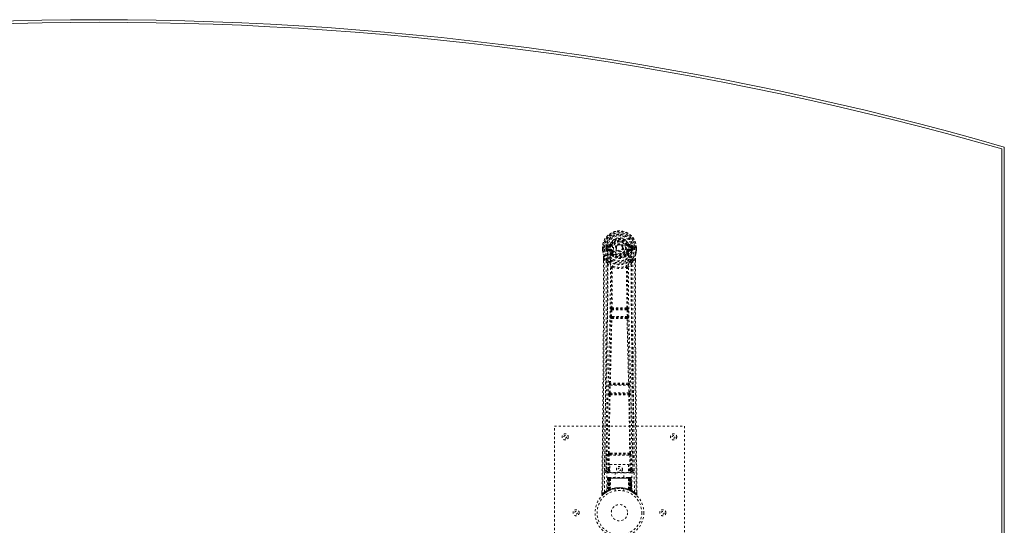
# Model space of a CAD drawing. Header units: inches. Extents: x 20.7 to 104.2, y 28.9 to 88.4.
# Tile 4 of 4: x 58.7 to 104.2, y 65 to 88.4. Entities that reach past the tile are written whole.
import ezdxf

# ---------------------------------------------------------------- set-up
doc = ezdxf.new("R2010")
doc.units = ezdxf.units.IN
doc.header["$MEASUREMENT"] = 0
doc.linetypes.add('SLD-Dashed', pattern=[0.075, 0.05, -0.025])
doc.linetypes.add('SLD-Solid', pattern=[0])

msp = doc.modelspace()

# ---------------------------------------------------------------- linework, layer by layer
at = {"color": 7, "linetype": 'SLD-Solid', "lineweight": 15}
for p, q in [((104.04, 82.413), (104.04, 34.841)), ((104.04, 34.841), (104.04, 82.413)), ((104.158, 82.502), (104.158, 34.752))]:
    msp.add_line(p, q, dxfattribs=at)
at = {"color": 7, "linetype": 'SLD-Dashed', "lineweight": 0}
for p, q in [((85.628, 77.858), (85.629, 77.741)), ((85.632, 77.858), (85.628, 77.858)), ((85.629, 77.741), (85.629, 77.737)), ((85.63, 77.859), (85.63, 77.741)), ((85.686, 77.858), (85.632, 77.858)), ((85.658, 77.857), (85.659, 77.741)), ((85.709, 77.857), (85.686, 77.858)), ((85.714, 77.857), (85.709, 77.857)), ((85.865, 77.857), (85.714, 77.857)), ((85.78, 77.784), (85.78, 77.856)), ((85.78, 77.784), (85.809, 77.786)), ((85.78, 77.784), (85.78, 77.784)), ((85.815, 77.857), (85.809, 77.857)), ((85.809, 77.857), (85.809, 77.786)), ((85.81, 77.785), (85.815, 77.766)), ((85.815, 77.779), (85.815, 77.857)), ((85.815, 77.766), (85.815, 77.779)), ((85.821, 77.742), (85.825, 77.738)), ((85.835, 77.727), (85.825, 77.737)), ((85.951, 78.002), (85.833, 77.978)), ((85.835, 77.727), (85.95, 77.706)), ((85.85, 77.79), (85.85, 77.76)), ((85.85, 77.79), (85.979, 77.79)), ((85.979, 77.735), (85.85, 77.76)), ((85.85, 77.76), (85.979, 77.76)), ((85.863, 77.942), (85.979, 77.962)), ((85.863, 77.942), (85.863, 77.912)), ((85.979, 77.942), (85.863, 77.942)), ((85.979, 77.912), (85.863, 77.912)), ((85.979, 77.962), (85.979, 77.942)), ((85.979, 77.912), (85.979, 77.942)), ((85.979, 77.79), (85.979, 77.76)), ((85.979, 77.735), (85.979, 77.76)), ((85.984, 78.029), (86.039, 78.006)), ((86.034, 77.694), (86.027, 77.705)), ((86.061, 77.705), (86.034, 77.694)), ((86.035, 77.998), (86.039, 78.006)), ((86.039, 78.006), (86.061, 77.996)), ((86.564, 77.859), (86.565, 77.851)), ((86.565, 77.851), (86.564, 77.835)), ((86.755, 77.996), (86.777, 78.006)), ((86.782, 77.694), (86.755, 77.705)), ((86.777, 78.006), (86.781, 77.997)), ((86.789, 77.706), (86.782, 77.694)), ((86.837, 77.962), (86.953, 77.942)), ((86.837, 77.962), (86.837, 77.942)), ((86.953, 77.942), (86.837, 77.942)), ((86.837, 77.912), (86.837, 77.942)), ((86.953, 77.912), (86.837, 77.912)), ((86.837, 77.79), (86.837, 77.76)), ((86.837, 77.79), (86.966, 77.79)), ((86.966, 77.76), (86.837, 77.735)), ((86.837, 77.735), (86.837, 77.76)), ((86.837, 77.76), (86.966, 77.76)), ((86.984, 77.978), (86.865, 78.002)), ((86.866, 77.706), (86.981, 77.727)), ((86.951, 77.858), (86.951, 77.857)), ((87.102, 77.857), (86.951, 77.857)), ((86.953, 77.912), (86.953, 77.942)), ((86.966, 77.76), (86.966, 77.79)), ((86.992, 77.738), (86.981, 77.727)), ((86.981, 77.727), (86.981, 77.727)), ((86.981, 77.727), (86.981, 77.727)), ((86.992, 77.738), (86.995, 77.742)), ((87.001, 77.857), (87.007, 77.857)), ((87.001, 77.779), (87.001, 77.857)), ((87.006, 77.785), (87.001, 77.766)), ((87.001, 77.766), (87.001, 77.779)), ((87.007, 77.786), (87.007, 77.857)), ((87.007, 77.786), (87.036, 77.784)), ((87.037, 77.857), (87.036, 77.784)), ((87.036, 77.784), (87.036, 77.784)), ((87.037, 77.857), (87.037, 77.857)), ((87.108, 77.857), (87.102, 77.857)), ((87.131, 77.858), (87.108, 77.857)), ((87.184, 77.858), (87.131, 77.858)), ((87.158, 77.741), (87.158, 77.857)), ((87.188, 77.858), (87.184, 77.858)), ((87.186, 77.741), (87.187, 77.859)), ((87.188, 77.858), (87.187, 77.741)), ((87.187, 77.737), (87.187, 77.741)), ((85.671, 77.359), (85.671, 77.257)), ((85.673, 77.358), (85.673, 77.256)), ((85.701, 77.357), (85.797, 77.242)), ((85.857, 77.13), (85.797, 77.242)), ((86.037, 77.545), (86.036, 77.568)), ((86.055, 77.5), (86.044, 77.518)), ((86.06, 77.573), (86.06, 77.55)), ((86.756, 77.55), (86.756, 77.573)), ((86.773, 77.518), (86.761, 77.5)), ((86.779, 77.545), (86.78, 77.568)), ((87.019, 77.242), (86.96, 77.13)), ((87.019, 77.242), (87.115, 77.357)), ((87.143, 77.269), (87.144, 77.358)), ((87.145, 77.359), (87.145, 77.27)), ((85.998, 74.677), (86.01, 74.986)), ((86.01, 74.986), (86.012, 75.02)), ((86.029, 75.076), (86.028, 75.076)), ((86.042, 74.675), (86.054, 74.984)), ((86.054, 74.984), (86.762, 74.984)), ((86.072, 75.029), (86.073, 75.029)), ((86.744, 75.029), (86.072, 75.029)), ((86.743, 75.029), (86.744, 75.029)), ((86.762, 74.984), (86.774, 74.675)), ((86.788, 75.076), (86.787, 75.076)), ((86.807, 74.986), (86.804, 75.02)), ((86.819, 74.677), (86.807, 74.986)), ((86.02, 74.583), (86.008, 74.587)), ((86.774, 74.675), (86.042, 74.675)), ((86.065, 74.626), (86.052, 74.631)), ((86.052, 74.631), (86.764, 74.631)), ((86.764, 74.631), (86.751, 74.626)), ((86.796, 74.583), (86.808, 74.587)), ((85.928, 71.155), (85.939, 71.508)), ((85.953, 71.598), (85.952, 71.598)), ((85.973, 71.154), (85.984, 71.506)), ((85.984, 71.506), (86.833, 71.506)), ((85.997, 71.551), (85.997, 71.551)), ((86.819, 71.551), (85.997, 71.551)), ((86.819, 71.551), (86.819, 71.551)), ((86.833, 71.506), (86.843, 71.154)), ((86.864, 71.598), (86.863, 71.598)), ((86.888, 71.155), (86.877, 71.508)), ((85.935, 71.065), (85.941, 71.062)), ((86.843, 71.154), (85.973, 71.154)), ((85.986, 71.106), (85.98, 71.109)), ((85.98, 71.109), (86.836, 71.109)), ((86.836, 71.109), (86.83, 71.106)), ((86.875, 71.062), (86.881, 71.065)), ((83.408, 61.627), (83.408, 69.627)), ((83.408, 69.627), (89.408, 69.627)), ((89.408, 69.627), (89.408, 61.627)), ((85.799, 68.384), (85.792, 67.57)), ((85.884, 67.624), (85.891, 68.284)), ((85.929, 67.623), (85.936, 68.283)), ((85.982, 68.374), (85.933, 68.373)), ((85.936, 68.283), (86.881, 68.283)), ((85.945, 68.327), (85.992, 68.327)), ((85.992, 68.327), (86.824, 68.327)), ((86.824, 68.327), (86.872, 68.327)), ((86.883, 68.373), (86.834, 68.374)), ((86.881, 68.283), (86.888, 67.623)), ((86.932, 67.624), (86.925, 68.284)), ((87.024, 67.57), (87.017, 68.384)), ((85.971, 67.85), (86.832, 67.85)), ((85.971, 67.484), (85.971, 67.85)), ((86.832, 67.85), (86.832, 67.484)), ((85.791, 67.567), (85.795, 67.549)), ((85.792, 67.57), (85.792, 67.569)), ((85.792, 67.569), (85.792, 67.559)), ((85.836, 67.521), (85.836, 67.461)), ((85.971, 67.521), (85.836, 67.521)), ((85.836, 67.461), (86.98, 67.461)), ((85.862, 67.223), (85.841, 66.617)), ((85.875, 67.223), (85.854, 66.625)), ((85.875, 67.223), (85.862, 67.223)), ((85.896, 67.227), (85.873, 66.633)), ((85.893, 67.223), (85.873, 66.636)), ((85.892, 67.252), (85.889, 67.251)), ((85.96, 67.223), (85.893, 67.223)), ((85.894, 67.252), (85.894, 67.252)), ((85.901, 67.223), (85.9, 66.666)), ((85.901, 67.252), (85.901, 67.25)), ((85.906, 67.252), (85.901, 67.252)), ((85.915, 67.252), (85.905, 67.252)), ((85.906, 67.223), (86.911, 67.223)), ((85.906, 66.668), (85.906, 67.223)), ((85.914, 66.672), (85.914, 67.223)), ((85.919, 67.252), (85.915, 67.252)), ((85.918, 67.223), (85.918, 66.674)), ((86.898, 67.223), (85.918, 67.223)), ((85.99, 67.252), (85.923, 67.252)), ((85.929, 67.578), (85.929, 67.623)), ((85.971, 67.623), (85.929, 67.623)), ((85.971, 67.578), (85.929, 67.578)), ((85.933, 67.223), (85.932, 66.681)), ((85.936, 67.223), (85.933, 67.223)), ((85.936, 67.223), (86.88, 67.223)), ((85.936, 66.683), (85.936, 67.223)), ((85.941, 66.671), (85.96, 67.223)), ((85.962, 67.223), (85.942, 66.672)), ((85.96, 67.223), (85.962, 67.223)), ((86.832, 67.484), (85.971, 67.484)), ((85.985, 66.7), (85.99, 67.224)), ((85.992, 67.223), (85.987, 66.701)), ((85.992, 67.223), (85.99, 67.224)), ((86.824, 67.252), (85.992, 67.252)), ((86.824, 67.223), (85.992, 67.223)), ((86.213, 67.484), (86.213, 67.252)), ((86.603, 67.252), (86.603, 67.484)), ((86.826, 67.224), (86.824, 67.223)), ((86.829, 66.701), (86.824, 67.223)), ((86.893, 67.252), (86.826, 67.252)), ((86.826, 67.224), (86.831, 66.7)), ((86.832, 67.623), (86.888, 67.623)), ((86.832, 67.578), (86.888, 67.578)), ((86.98, 67.521), (86.832, 67.521)), ((86.855, 67.223), (86.856, 67.223)), ((86.874, 66.672), (86.855, 67.223)), ((86.923, 67.223), (86.856, 67.223)), ((86.856, 67.223), (86.875, 66.671)), ((86.883, 67.223), (86.88, 67.223)), ((86.88, 67.223), (86.88, 66.683)), ((86.884, 66.681), (86.883, 67.223)), ((86.932, 67.624), (86.888, 67.623)), ((86.888, 67.578), (86.888, 67.623)), ((86.901, 67.252), (86.897, 67.252)), ((86.898, 66.674), (86.898, 67.223)), ((86.911, 67.252), (86.901, 67.252)), ((86.902, 67.223), (86.902, 66.672)), ((86.915, 67.252), (86.91, 67.252)), ((86.911, 67.223), (86.911, 66.668)), ((86.916, 66.666), (86.916, 67.223)), ((86.943, 66.633), (86.92, 67.227)), ((86.923, 67.252), (86.923, 67.252)), ((86.923, 67.223), (86.943, 66.636)), ((86.928, 67.251), (86.924, 67.252)), ((86.941, 67.223), (86.962, 66.625)), ((86.954, 67.223), (86.941, 67.223)), ((86.954, 67.223), (86.976, 66.617)), ((86.98, 67.461), (86.98, 67.521)), ((87.021, 67.549), (87.025, 67.567)), ((87.024, 67.569), (87.024, 67.57)), ((87.024, 67.559), (87.024, 67.569)), ((85.602, 66.571), (85.601, 66.486)), ((85.601, 66.485), (85.631, 66.485)), ((85.651, 66.463), (85.753, 66.544)), ((85.762, 66.551), (85.823, 66.588)), ((85.826, 66.593), (85.839, 66.6)), ((85.841, 66.617), (85.854, 66.625)), ((85.858, 66.611), (85.924, 66.645)), ((85.873, 66.636), (85.941, 66.671)), ((85.88, 66.642), (85.885, 66.641)), ((85.9, 66.666), (85.906, 66.668)), ((85.913, 66.64), (85.9, 66.666)), ((85.913, 66.64), (85.904, 66.635)), ((85.918, 66.642), (85.906, 66.668)), ((85.918, 66.642), (85.913, 66.64)), ((85.926, 66.646), (85.914, 66.672)), ((85.93, 66.648), (85.918, 66.674)), ((85.944, 66.655), (85.918, 66.642)), ((85.924, 66.645), (85.925, 66.646)), ((85.926, 66.646), (85.93, 66.648)), ((85.944, 66.655), (85.932, 66.681)), ((85.948, 66.656), (85.936, 66.683)), ((85.942, 66.672), (85.941, 66.671)), ((85.985, 66.7), (85.987, 66.701)), ((85.988, 66.673), (85.991, 66.674)), ((86.208, 66.734), (86.208, 66.638)), ((86.608, 66.638), (86.608, 66.734)), ((86.825, 66.674), (86.828, 66.673)), ((86.829, 66.701), (86.831, 66.7)), ((86.88, 66.683), (86.868, 66.656)), ((86.872, 66.655), (86.868, 66.656)), ((86.884, 66.681), (86.872, 66.655)), ((86.875, 66.671), (86.874, 66.672)), ((86.875, 66.671), (86.943, 66.636)), ((86.898, 66.674), (86.886, 66.648)), ((86.886, 66.648), (86.89, 66.646)), ((86.902, 66.672), (86.89, 66.646)), ((86.891, 66.646), (86.892, 66.645)), ((86.892, 66.645), (86.958, 66.611)), ((86.911, 66.668), (86.898, 66.642)), ((86.903, 66.64), (86.898, 66.642)), ((86.916, 66.666), (86.903, 66.64)), ((86.911, 66.668), (86.916, 66.666)), ((86.962, 66.625), (86.976, 66.617)), ((86.977, 66.6), (86.99, 66.593)), ((87.215, 66.486), (87.214, 66.57))]:
    msp.add_line(p, q, dxfattribs=at)
at = {"color": 7, "linetype": 'SLD-Dashed', "lineweight": 0, "flags": 128}
for points in [[(85.982, 77.887), (85.988, 77.965), (86.011, 78.041), (86.05, 78.111), (86.104, 78.172), (86.169, 78.221), (86.244, 78.258), (86.324, 78.28), (86.408, 78.288), (86.492, 78.28), (86.572, 78.258), (86.647, 78.221), (86.713, 78.172), (86.766, 78.111), (86.806, 78.041), (86.828, 77.965), (86.834, 77.887)], [(85.628, 77.858), (85.628, 77.858), (85.629, 77.858), (85.632, 77.858), (85.635, 77.858), (85.64, 77.857), (85.646, 77.857), (85.652, 77.857), (85.658, 77.857)], [(85.629, 77.741), (85.642, 77.646), (85.658, 77.571)], [(85.629, 77.737), (85.63, 77.737), (85.632, 77.737), (85.635, 77.738), (85.638, 77.738), (85.643, 77.739), (85.648, 77.74), (85.653, 77.74), (85.659, 77.741)], [(85.659, 77.741), (85.652, 77.741), (85.646, 77.741), (85.64, 77.741), (85.636, 77.741), (85.632, 77.741), (85.63, 77.741), (85.629, 77.741), (85.629, 77.741)], [(85.629, 77.737), (85.641, 77.649), (85.659, 77.56)], [(85.72, 66.579), (85.726, 68.17), (85.744, 69.759), (85.774, 71.345), (85.812, 72.928), (85.842, 74.168), (85.865, 75.404), (85.875, 76.634), (85.865, 77.857)], [(85.81, 77.785), (85.81, 77.786), (85.809, 77.786)], [(85.815, 77.779), (85.831, 77.787), (85.85, 77.79)], [(85.863, 77.912), (85.84, 77.916), (85.82, 77.929)], [(85.829, 66.635), (85.835, 68.221), (85.856, 69.806), (85.889, 71.388), (85.929, 72.967), (85.961, 74.204), (85.985, 75.437), (85.995, 76.666), (85.982, 77.887)], [(85.977, 77.683), (85.964, 77.7), (85.95, 77.706)], [(86.036, 77.568), (86.006, 77.618), (85.977, 77.683)], [(86.034, 77.694), (86.06, 77.633), (86.089, 77.586)], [(86.089, 77.985), (86.084, 77.987), (86.079, 77.989), (86.074, 77.991), (86.07, 77.993), (86.066, 77.994), (86.064, 77.995), (86.062, 77.996), (86.061, 77.996)], [(86.089, 77.717), (86.084, 77.715), (86.079, 77.713), (86.074, 77.711), (86.07, 77.709), (86.066, 77.707), (86.064, 77.706), (86.062, 77.706), (86.061, 77.705)], [(86.462, 77.704), (86.42, 77.695), (86.404, 77.694)], [(86.727, 77.985), (86.732, 77.987), (86.737, 77.989), (86.742, 77.991), (86.746, 77.993), (86.75, 77.994), (86.752, 77.995), (86.754, 77.996), (86.755, 77.996)], [(86.727, 77.717), (86.732, 77.715), (86.737, 77.713), (86.742, 77.711), (86.746, 77.709), (86.75, 77.707), (86.752, 77.706), (86.754, 77.706), (86.755, 77.705)], [(86.78, 77.568), (86.811, 77.618), (86.839, 77.683)], [(86.987, 66.635), (86.981, 68.221), (86.96, 69.806), (86.927, 71.388), (86.887, 72.967), (86.855, 74.204), (86.831, 75.437), (86.822, 76.666), (86.834, 77.887)], [(86.839, 77.683), (86.852, 77.7), (86.866, 77.706)], [(87.096, 66.579), (87.091, 68.17), (87.072, 69.759), (87.042, 71.345), (87.004, 72.928), (86.974, 74.168), (86.951, 75.404), (86.941, 76.634), (86.951, 77.857)], [(86.996, 77.929), (86.977, 77.916), (86.953, 77.912)], [(86.966, 77.79), (86.985, 77.787), (87.001, 77.779)], [(87.007, 77.786), (87.007, 77.786), (87.006, 77.785)], [(87.007, 77.857), (87.01, 77.857), (87.017, 77.857), (87.026, 77.857), (87.037, 77.857)], [(87.157, 77.56), (87.174, 77.638), (87.187, 77.737)], [(87.158, 77.857), (87.164, 77.857), (87.171, 77.857), (87.176, 77.857), (87.181, 77.857), (87.184, 77.858), (87.187, 77.858), (87.188, 77.858), (87.188, 77.858)], [(87.187, 77.741), (87.188, 77.741), (87.186, 77.741), (87.184, 77.741), (87.18, 77.741), (87.176, 77.741), (87.17, 77.741), (87.164, 77.741), (87.158, 77.741)], [(87.187, 77.737), (87.186, 77.737), (87.184, 77.737), (87.181, 77.738), (87.178, 77.738), (87.173, 77.739), (87.168, 77.74), (87.163, 77.74), (87.158, 77.741)], [(87.187, 77.741), (87.174, 77.646), (87.159, 77.571)], [(85.671, 77.257), (85.669, 74.64), (85.651, 71.924), (85.627, 69.203), (85.601, 66.485)], [(85.701, 77.357), (85.702, 76.543), (85.702, 75.695), (85.699, 74.811), (85.696, 74.009), (85.693, 73.491), (85.689, 72.949), (85.685, 72.383), (85.681, 71.819), (85.677, 71.331), (85.671, 70.684), (85.665, 69.996), (85.658, 69.267), (85.651, 68.59), (85.631, 66.485)], [(85.658, 77.571), (85.658, 77.565), (85.659, 77.56)], [(85.839, 77.282), (85.739, 77.405), (85.659, 77.56)], [(85.671, 77.359), (85.671, 77.358), (85.672, 77.358), (85.674, 77.358), (85.678, 77.358), (85.683, 77.357), (85.689, 77.357), (85.695, 77.357), (85.701, 77.357)], [(85.797, 77.242), (85.797, 76.502), (85.796, 75.73), (85.793, 74.927), (85.789, 74.161), (85.784, 73.385), (85.778, 72.609), (85.772, 71.853), (85.766, 71.128), (85.759, 70.452), (85.752, 69.696), (85.745, 68.986), (85.738, 68.289), (85.731, 67.567)], [(86.055, 77.5), (86.13, 77.441), (86.181, 77.414)], [(86.635, 77.414), (86.686, 77.441), (86.761, 77.5)], [(86.977, 77.282), (87.077, 77.406), (87.157, 77.56)], [(87.085, 67.567), (87.081, 67.943), (87.077, 68.372), (87.073, 68.842), (87.068, 69.266), (87.066, 69.489), (87.064, 69.712), (87.062, 69.934), (87.06, 70.187), (87.057, 70.442), (87.055, 70.689), (87.05, 71.193), (87.046, 71.66), (87.042, 72.092), (87.039, 72.515), (87.035, 73.005), (87.029, 73.846), (87.024, 74.694), (87.021, 75.571), (87.019, 76.426), (87.019, 77.242)], [(87.115, 77.357), (87.114, 76.619), (87.114, 75.839), (87.116, 75.016), (87.12, 74.15), (87.124, 73.354), (87.13, 72.524), (87.131, 72.333), (87.133, 72.141), (87.134, 71.947), (87.136, 71.814), (87.137, 71.684), (87.138, 71.548), (87.139, 71.407), (87.143, 70.954), (87.148, 70.449), (87.153, 69.894), (87.156, 69.542), (87.16, 69.17), (87.164, 68.767), (87.167, 68.392), (87.172, 67.901), (87.176, 67.465), (87.179, 67.084), (87.182, 66.757), (87.185, 66.485)], [(87.115, 77.357), (87.121, 77.357), (87.127, 77.357), (87.133, 77.357), (87.138, 77.358), (87.142, 77.358), (87.144, 77.358), (87.145, 77.358), (87.145, 77.359)], [(87.145, 77.27), (87.147, 74.641), (87.165, 71.923), (87.189, 69.204), (87.215, 66.485)], [(87.157, 77.56), (87.158, 77.565), (87.159, 77.571)], [(85.857, 77.13), (85.848, 73.943), (85.822, 70.755), (85.791, 67.567)], [(85.857, 77.13), (85.941, 77.032), (86.038, 76.945)], [(85.935, 77.194), (85.944, 77.185), (85.95, 77.179)], [(86.029, 75.076), (86.04, 76.008), (86.04, 76.937)], [(86.086, 76.954), (86.081, 76.964), (86.074, 76.97), (86.067, 76.974), (86.059, 76.974), (86.051, 76.971), (86.045, 76.965), (86.04, 76.956), (86.038, 76.945)], [(86.076, 76.944), (86.075, 76.014), (86.065, 75.081)], [(86.086, 76.954), (86.08, 76.95), (86.077, 76.947), (86.076, 76.946), (86.076, 76.944)], [(86.778, 76.945), (86.776, 76.956), (86.771, 76.965), (86.765, 76.971), (86.758, 76.974), (86.75, 76.974), (86.742, 76.97), (86.735, 76.964), (86.73, 76.954)], [(86.74, 76.944), (86.74, 76.946), (86.739, 76.947), (86.737, 76.95), (86.73, 76.954)], [(86.751, 75.081), (86.741, 76.014), (86.74, 76.944)], [(86.787, 75.076), (86.777, 76.008), (86.776, 76.937)], [(86.778, 76.945), (86.875, 77.032), (86.96, 77.13)], [(86.867, 77.179), (86.872, 77.185), (86.881, 77.194)], [(87.025, 67.567), (86.994, 70.755), (86.968, 73.943), (86.96, 77.13)], [(86.01, 74.986), (86.015, 74.986), (86.025, 74.985), (86.039, 74.985), (86.054, 74.984)], [(86.054, 74.984), (86.055, 74.993), (86.056, 75.001), (86.061, 75.016), (86.066, 75.025), (86.069, 75.028), (86.071, 75.029), (86.072, 75.029)], [(86.762, 74.984), (86.77, 74.985), (86.778, 74.985), (86.785, 74.985), (86.791, 74.985), (86.797, 74.986), (86.801, 74.986), (86.805, 74.986), (86.807, 74.986)], [(85.953, 71.598), (85.988, 73.093), (86.02, 74.583)], [(85.987, 71.6), (86.023, 73.096), (86.056, 74.588)], [(85.998, 74.677), (85.999, 74.677), (86.003, 74.677), (86.007, 74.677), (86.013, 74.677), (86.019, 74.676), (86.026, 74.676), (86.034, 74.676), (86.042, 74.675)], [(86.052, 74.631), (86.047, 74.635), (86.044, 74.644), (86.042, 74.659), (86.042, 74.667), (86.042, 74.675)], [(86.76, 74.588), (86.793, 73.096), (86.829, 71.6)], [(86.774, 74.675), (86.775, 74.667), (86.774, 74.659), (86.773, 74.644), (86.769, 74.635), (86.764, 74.631)], [(86.774, 74.675), (86.782, 74.676), (86.79, 74.676), (86.797, 74.676), (86.803, 74.677), (86.809, 74.677), (86.813, 74.677), (86.817, 74.677), (86.819, 74.677)], [(86.863, 71.598), (86.828, 73.093), (86.796, 74.583)], [(85.939, 71.508), (85.941, 71.541), (85.941, 71.543)], [(85.939, 71.508), (85.941, 71.508), (85.944, 71.507), (85.948, 71.507), (85.954, 71.507), (85.96, 71.507), (85.968, 71.507), (85.975, 71.506), (85.984, 71.506)], [(85.957, 71.578), (85.956, 71.58), (85.953, 71.598)], [(86.833, 71.506), (86.841, 71.506), (86.849, 71.507), (86.856, 71.507), (86.862, 71.507), (86.868, 71.507), (86.872, 71.507), (86.876, 71.508), (86.877, 71.508)], [(86.877, 71.508), (86.875, 71.541), (86.875, 71.543)], [(85.9, 68.372), (85.917, 69.718), (85.941, 71.062)], [(85.928, 71.155), (85.93, 71.155), (85.933, 71.155), (85.937, 71.155), (85.943, 71.154), (85.949, 71.154), (85.957, 71.154), (85.965, 71.154), (85.973, 71.154)], [(85.933, 68.373), (85.95, 69.72), (85.975, 71.065)], [(86.841, 71.065), (86.866, 69.72), (86.883, 68.373)], [(86.843, 71.154), (86.852, 71.154), (86.859, 71.154), (86.867, 71.154), (86.873, 71.154), (86.879, 71.155), (86.883, 71.155), (86.886, 71.155), (86.888, 71.155)], [(86.916, 68.372), (86.899, 69.718), (86.875, 71.062)], [(85.891, 68.284), (85.895, 68.284), (85.906, 68.284), (85.92, 68.283), (85.936, 68.283)], [(85.945, 68.327), (85.928, 68.331), (85.917, 68.339)], [(85.982, 68.374), (86.194, 68.374), (86.408, 68.374), (86.623, 68.374), (86.834, 68.374)], [(85.992, 68.327), (86.196, 68.328), (86.402, 68.328), (86.614, 68.328), (86.824, 68.327)], [(86.881, 68.283), (86.896, 68.283), (86.911, 68.284), (86.921, 68.284), (86.925, 68.284)], [(85.884, 67.624), (85.815, 67.595), (85.794, 67.569)], [(85.836, 67.521), (85.86, 67.55), (85.929, 67.578)], [(85.862, 67.223), (85.864, 67.223), (85.873, 67.223), (85.886, 67.223), (85.901, 67.223)], [(85.914, 67.223), (85.9, 67.223), (85.887, 67.223), (85.879, 67.223), (85.875, 67.223)], [(85.884, 67.624), (85.889, 67.624), (85.899, 67.624), (85.913, 67.623), (85.929, 67.623)], [(85.893, 67.223), (85.894, 67.223), (85.896, 67.223), (85.899, 67.223), (85.904, 67.223), (85.91, 67.223), (85.917, 67.223), (85.925, 67.223), (85.933, 67.223)], [(85.915, 67.25), (85.911, 67.251), (85.908, 67.251), (85.907, 67.252), (85.907, 67.252)], [(85.972, 67.242), (85.965, 67.233), (85.962, 67.223)], [(85.99, 67.224), (85.975, 67.238), (85.972, 67.242)], [(86.826, 67.224), (86.841, 67.238), (86.844, 67.242)], [(86.855, 67.223), (86.851, 67.233), (86.844, 67.242)], [(86.883, 67.223), (86.891, 67.223), (86.899, 67.223), (86.906, 67.223), (86.912, 67.223), (86.917, 67.223), (86.921, 67.223), (86.922, 67.223), (86.923, 67.223)], [(86.888, 67.578), (86.957, 67.55), (86.98, 67.521)], [(86.894, 67.252), (86.892, 67.252), (86.891, 67.252)], [(86.909, 67.252), (86.909, 67.252), (86.908, 67.251), (86.906, 67.251), (86.902, 67.25)], [(86.941, 67.223), (86.938, 67.223), (86.929, 67.223), (86.917, 67.223), (86.902, 67.223)], [(86.916, 67.223), (86.931, 67.223), (86.943, 67.223), (86.952, 67.223), (86.954, 67.223)], [(86.923, 67.223), (86.922, 67.23), (86.921, 67.232)], [(87.025, 67.567), (87.001, 67.595), (86.932, 67.624)], [(85.604, 66.486), (85.606, 66.478), (85.61, 66.47), (85.615, 66.464), (85.621, 66.459), (85.628, 66.456), (85.636, 66.455), (85.643, 66.457), (85.649, 66.461)], [(86.942, 66.62), (86.936, 66.623), (86.903, 66.64)], [(86.945, 66.628), (86.943, 66.634), (86.943, 66.636)], [(86.982, 66.6), (86.975, 66.611), (86.971, 66.625)], [(86.975, 66.611), (86.974, 66.617), (86.974, 66.618)], [(87.185, 66.485), (87.177, 66.476), (87.171, 66.469), (87.166, 66.464), (87.165, 66.463)], [(87.167, 66.465), (87.174, 66.461), (87.182, 66.459), (87.19, 66.458), (87.198, 66.46), (87.205, 66.463), (87.21, 66.469), (87.213, 66.475), (87.215, 66.483)], [(87.215, 66.485), (87.214, 66.486), (87.213, 66.485), (87.206, 66.485), (87.196, 66.485), (87.191, 66.485), (87.185, 66.485)]]:
    msp.add_lwpolyline(points, dxfattribs=at)
at = {"color": 7, "linetype": 'SLD-Dashed', "lineweight": 0}
for centre, radius in [((86.408, 77.851), 0.7), ((86.408, 77.851), 0.69), ((86.408, 77.851), 0.623), ((86.408, 77.851), 0.32), ((86.408, 77.851), 0.275), ((86.408, 77.851), 0.188), ((86.408, 77.851), 0.156), ((86.408, 77.851), 0.142), ((86.408, 77.851), 0.14), ((86.408, 77.851), 0.138), ((83.908, 69.127), 0.141), ((83.908, 69.127), 0.0625), ((88.908, 69.127), 0.141), ((88.908, 69.127), 0.0625), ((86.408, 67.627), 0.14), ((86.408, 67.627), 0.0625), ((86.408, 65.627), 1.125), ((86.408, 65.627), 1.03), ((86.408, 65.627), 0.376), ((84.408, 65.627), 0.141), ((84.408, 65.627), 0.0625), ((88.408, 65.627), 0.141), ((88.408, 65.627), 0.0625)]:
    msp.add_circle(centre, radius, dxfattribs=at)
at = {"color": 7, "linetype": 'SLD-Solid', "lineweight": 15}
for radius, start, end in [(151.283, 73.98003, 106.01997), (151.165, 74.01375, 105.98625), (151.165, 74.01375, 105.98625)]:
    msp.add_arc((62.408, -62.906), radius, start, end, dxfattribs=at)
at = {"color": 7, "linetype": 'SLD-Dashed', "lineweight": 0}
for centre, radius, start, end in [((86.408, 77.851), 0.78, 0.5288, 179.4712), ((86.408, 77.851), 0.78, 0, 179.4852), ((86.408, 77.851), 0.75, 0.4562, 179.5438), ((86.408, 77.851), 0.629, 0.5444, 179.4556), ((86.408, 77.851), 0.599, 0.5443, 179.4557), ((86.408, 77.863), 0.543, 359.3659, 180.6341), ((86.408, 77.851), 0.459, 22.774, 157.226), ((86.408, 77.851), 0.4, 22.774, 157.226), ((86.408, 77.851), 0.376, 22.774, 157.226), ((86.408, 77.851), 0.346, 22.7741, 157.2259), ((86.408, 77.851), 0.275, 90.0003, 269.9997), ((86.408, 77.851), 0.275, 270.0001, 89.9999), ((85.659, 77.741), 0.03, 180.2178, 185.2738), ((86.408, 77.851), 0.787, 188.3239, 351.6761), ((86.408, 77.851), 0.758, 188.3238, 351.6762), ((85.803, 78.751), 0.895, 268.5066, 270.4045), ((86.408, 77.851), 0.632, 186.0643, 353.9357), ((86.408, 77.851), 0.602, 186.2697, 353.7303), ((86.408, 77.851), 0.593, 172.3909, 179.4476), ((85.899, 77.774), 0.0843, 185.4034, 202.6239), ((86.024, 77.902), 0.206, 158.348, 172.3357), ((85.849, 77.729), 0.0305, 89.0365, 156.1709), ((86.276, 77.946), 0.497, 204.8146, 243.6295), ((85.862, 77.972), 0.0299, 167.8922, 271.9518), ((86.215, 77.947), 0.439, 210.0683, 246.0871), ((85.981, 77.646), 0.242, 89.7351, 118.8249), ((85.98, 77.992), 0.0301, 162.3454, 268.5786), ((85.98, 77.705), 0.0299, 91.049, 179.0013), ((85.942, 78.046), 0.0455, 281.353, 337.474), ((86.008, 77.678), 0.031, 31.5926, 170.0513), ((85.973, 78.034), 0.0715, 274.7867, 329.7512), ((85.979, 78.031), 0.089, 270, 337.226), ((85.979, 78.031), 0.119, 269.9996, 337.2268), ((85.979, 77.671), 0.119, 22.7743, 90.0001), ((85.979, 77.671), 0.089, 22.774, 90), ((85.977, 77.678), 0.0567, 28.2285, 87.9799), ((86.408, 77.851), 0.376, 202.774, 337.226), ((86.408, 77.851), 0.346, 202.7737, 337.2263), ((86.837, 78.031), 0.119, 202.7732, 270.0004), ((86.837, 77.671), 0.119, 89.9999, 157.2257), ((86.343, 77.847), 0.465, 325.8383, 340.7942), ((86.837, 78.031), 0.089, 202.774, 270), ((86.837, 77.671), 0.089, 90, 157.226), ((86.544, 77.941), 0.491, 296.1278, 335.5123), ((86.263, 79.306), 1.398, 291.5586, 293.9897), ((86.601, 77.947), 0.44, 293.9343, 329.9021), ((86.843, 78.033), 0.0714, 210.3154, 265.2476), ((86.808, 77.678), 0.031, 10.1709, 148.1946), ((86.839, 77.679), 0.0565, 91.9524, 151.5709), ((86.874, 78.046), 0.0455, 202.536, 258.6411), ((86.833, 77.638), 0.249, 61.7039, 89.8627), ((86.836, 77.992), 0.0301, 271.4524, 17.6236), ((86.836, 77.705), 0.0299, 0.9957, 88.9494), ((86.954, 77.972), 0.0299, 268.0458, 12.1101), ((86.967, 77.729), 0.0305, 23.8317, 90.9609), ((86.792, 77.902), 0.206, 7.6623, 21.6592), ((86.887, 77.782), 0.115, 339.7008, 352.2719), ((86.408, 77.851), 0.593, 0.5524, 7.6091), ((84.47, 77.387), 1.202, 358.6585, 8.8116), ((82.081, 76.718), 3.676, 10.0104, 13.2379), ((86.26, 76.794), 0.644, 130.7403, 135.9119), ((87.382, 78.855), 2.203, 225.5682, 228.9433), ((86.067, 77.565), 0.0305, 43.9322, 174.3713), ((86.058, 77.522), 0.0505, 88.2658, 115.7609), ((86.059, 77.5), 0.0506, 88.2546, 115.6759), ((86.081, 77.541), 0.0444, 175.0057, 212.6961), ((86.095, 77.495), 0.0404, 127.2299, 172.6834), ((86.088, 77.549), 0.0371, 89.272, 139.833), ((86.408, 77.862), 0.453, 219.7483, 320.2509), ((86.093, 77.551), 0.0326, 181.637, 227.8304), ((86.408, 77.888), 0.494, 226.9722, 313.028), ((86.408, 77.845), 0.411, 219.0118, 320.9882), ((86.408, 77.832), 0.476, 241.4725, 298.5263), ((86.749, 77.565), 0.0305, 5.6312, 136.0676), ((86.728, 77.549), 0.0371, 40.1642, 90.7346), ((86.723, 77.551), 0.0326, 312.1666, 358.3661), ((86.721, 77.495), 0.0404, 7.3165, 52.7703), ((86.758, 77.522), 0.0504, 64.2201, 91.7532), ((86.758, 77.5), 0.0506, 64.3261, 91.7434), ((86.735, 77.541), 0.0444, 327.3949, 5.001), ((85.434, 78.855), 2.203, 311.0572, 314.4313), ((86.556, 76.794), 0.644, 44.0904, 49.2603), ((90.734, 76.718), 3.675, 166.7618, 169.9898), ((88.346, 77.387), 1.202, 171.188, 181.3419), ((85.917, 77.127), 0.0608, 58.0312, 177.6174), ((86.676, 77.688), 0.888, 215.0292, 230.869), ((86.099, 76.941), 0.0608, 73.4594, 176.3307), ((86.026, 76.938), 0.0143, 356.6462, 32.4463), ((86.073, 76.864), 0.0795, 87.496, 113.9405), ((86.163, 76.936), 0.0786, 126.2635, 166.6722), ((86.408, 77.865), 0.965, 250.5263, 289.4748), ((86.408, 77.792), 0.844, 249.7732, 290.227), ((86.14, 77.688), 0.888, 309.1309, 324.9706), ((86.717, 76.941), 0.0608, 3.6693, 106.5406), ((86.653, 76.936), 0.0786, 13.3234, 53.7367), ((86.743, 76.864), 0.0795, 66.0527, 92.5086), ((86.79, 76.938), 0.0143, 147.5542, 183.3571), ((86.899, 77.127), 0.0608, 2.3799, 121.9726), ((86.105, 75.024), 0.0933, 145.8676, 182.4616), ((86.073, 75.074), 0.0451, 177.8529, 268.9612), ((86.059, 74.992), 0.089, 86.1836, 109.6146), ((86.074, 75.075), 0.0451, 177.8505, 268.955), ((86.151, 75.069), 0.0873, 171.8103, 206.8115), ((86.408, 42.347), 32.736, 89.3991, 90.6007), ((86.408, 41.661), 33.37, 89.4251, 90.5749), ((86.665, 75.069), 0.0872, 333.1847, 8.1986), ((86.742, 75.075), 0.0451, 271.047, 2.1506), ((86.743, 75.074), 0.0451, 271.0419, 2.144), ((86.704, 74.986), 0.0588, 357.8309, 46.6359), ((86.757, 74.994), 0.0879, 70.2474, 93.9545), ((86.711, 75.024), 0.0933, 357.5299, 34.1377), ((86.16, 74.65), 0.165, 170.5956, 202.3648), ((86.053, 74.585), 0.0451, 90.8621, 177.5114), ((86.066, 74.581), 0.0451, 90.899, 177.3952), ((86.05, 74.496), 0.0919, 86.0221, 108.5458), ((86.116, 74.595), 0.0607, 148.3033, 186.2268), ((86.408, 111.614), 37.028, 269.4553, 270.5445), ((86.408, 107.518), 32.893, 269.4021, 270.5979), ((86.751, 74.581), 0.0451, 2.5989, 89.104), ((86.699, 74.594), 0.0613, 353.9391, 31.5309), ((86.766, 74.496), 0.092, 71.4654, 93.9903), ((86.763, 74.585), 0.0451, 2.4886, 89.1379), ((86.656, 74.65), 0.165, 337.6371, 9.4025), ((86.059, 71.547), 0.118, 154.6466, 182.0163), ((85.997, 71.596), 0.0451, 178.3718, 269.3678), ((85.979, 71.476), 0.125, 86.4445, 102.2387), ((85.997, 71.595), 0.0433, 202.7738, 270.2205), ((86.046, 71.512), 0.0626, 141.5425, 185.5207), ((86.056, 71.589), 0.0697, 170.9171, 213.0639), ((86.408, 38.027), 33.576, 89.2814, 90.7186), ((86.408, 38.203), 33.351, 89.2944, 90.7056), ((86.76, 71.589), 0.0697, 326.9388, 9.0803), ((86.818, 71.596), 0.0451, 270.6367, 1.6266), ((86.819, 71.596), 0.0451, 270.6322, 1.6282), ((86.77, 71.512), 0.0626, 354.4764, 38.4603), ((86.837, 71.477), 0.123, 77.6591, 93.6576), ((86.758, 71.547), 0.118, 357.9822, 25.3709), ((86.148, 71.127), 0.222, 172.8834, 196.3582), ((85.98, 71.063), 0.0451, 90.5596, 178.0559), ((85.986, 71.061), 0.0451, 90.5803, 178.027), ((85.967, 70.929), 0.136, 86.742, 101.1117), ((86.031, 71.14), 0.0601, 166.8949, 211.4082), ((86.031, 71.072), 0.0567, 143.3893, 187.5189), ((86.408, 107.198), 36.136, 269.3136, 270.6865), ((86.408, 104.129), 33.026, 269.2675, 270.7325), ((86.83, 71.061), 0.0451, 1.9677, 89.4205), ((86.784, 71.072), 0.057, 352.6135, 36.4783), ((86.785, 71.14), 0.0601, 328.6009, 13.096), ((86.836, 71.063), 0.0451, 1.9441, 89.4404), ((86.849, 70.93), 0.135, 78.8579, 93.2845), ((86.668, 71.127), 0.222, 343.6426, 7.1157), ((86.18, 68.297), 0.289, 164.9821, 182.646), ((85.926, 68.115), 0.258, 88.4482, 95.7724), ((85.939, 68.37), 0.0384, 177.0828, 235.357), ((86.009, 68.367), 0.0757, 175.3527, 211.8341), ((86.012, 68.291), 0.0772, 151.6179, 185.4703), ((86.047, 68.364), 0.0652, 170.5425, 213.5434), ((86.77, 68.364), 0.0652, 326.4379, 9.4347), ((86.808, 68.367), 0.075, 327.9976, 4.8142), ((86.87, 68.373), 0.0456, 271.9214, 359.0024), ((86.804, 68.291), 0.0773, 354.535, 28.3818), ((86.89, 68.116), 0.258, 84.2216, 91.5578), ((86.636, 68.297), 0.289, 357.3538, 15.0212), ((85.773, 70.43), 2.863, 269.1588, 270.3594), ((85.836, 67.566), 0.105, 179.3661, 270.0821), ((85.836, 67.566), 0.045, 202.0072, 269.9833), ((85.892, 67.222), 0.03, 90.0032, 178.0075), ((85.893, 67.221), 0.0305, 110.7208, 177.634), ((85.905, 67.222), 0.03, 113.4948, 178.027), ((85.929, 67.623), 0.0451, 179.6169, 269.5756), ((85.906, 67.22), 0.0315, 89.3083, 122.3751), ((85.923, 67.222), 0.03, 90.0584, 178.0689), ((85.928, 67.217), 0.0353, 81.8087, 170.6812), ((85.923, 67.368), 0.12, 255.9161, 259.5548), ((86.312, 67.23), 0.407, 176.9211, 180.9986), ((86.763, 67.226), 0.849, 178.4181, 180.2258), ((86.341, 67.23), 0.422, 177.0373, 180.966), ((86.375, 67.23), 0.442, 177.1657, 180.9212), ((86.382, 67.23), 0.446, 177.1812, 180.9058), ((85.99, 67.222), 0.0299, 90.1876, 178.2054), ((85.993, 67.225), 0.0266, 90.8027, 141.446), ((86.824, 67.225), 0.0265, 38.3694, 89.3793), ((86.826, 67.222), 0.0299, 1.7991, 89.8124), ((86.437, 67.23), 0.443, 359.088, 2.8344), ((86.442, 67.23), 0.442, 359.0834, 2.839), ((86.887, 67.623), 0.0451, 270.4243, 0.3588), ((86.893, 67.222), 0.03, 1.9239, 89.9443), ((86.473, 67.23), 0.425, 359.0507, 2.9552), ((86.482, 67.23), 0.42, 359.0277, 2.9782), ((86.502, 67.23), 0.409, 359.0077, 3.0633), ((86.911, 67.22), 0.0315, 57.9465, 90.685), ((86.895, 67.362), 0.114, 280.0893, 283.9911), ((86.097, 67.226), 0.818, 359.7658, 1.6405), ((86.911, 67.222), 0.03, 1.9718, 66.5707), ((86.924, 67.222), 0.03, 1.9971, 89.9923), ((86.923, 67.221), 0.0305, 2.3672, 69.3729), ((86.98, 67.566), 0.105, 269.9152, 0.6366), ((86.98, 67.566), 0.045, 270.0189, 337.9907), ((87.043, 70.443), 2.877, 269.6434, 270.8384), ((86.408, 65.626), 1.158, 47.8713, 132.137), ((86.408, 65.595), 1.19, 60.8801, 119.1199), ((86.408, 65.628), 1.155, 64.2143, 115.7857), ((86.408, 65.628), 1.155, 64.9104, 115.0896), ((86.408, 65.628), 1.155, 65.8866, 114.1134), ((86.408, 65.664), 1.12, 67.9256, 112.0744), ((86.406, 65.587), 1.206, 124.6784, 131.8736), ((85.631, 66.485), 0.03, 179.4717, 312.1511), ((85.687, 66.515), 0.0631, 208.4749, 235.9322), ((86.404, 65.633), 1.12, 124.6371, 132.1019), ((86.393, 65.393), 1.364, 114.449, 119.5855), ((85.75, 66.579), 0.03, 180.2617, 304.0768), ((86.407, 65.628), 1.126, 119.5239, 124.6605), ((85.811, 66.618), 0.03, 301.0854, 358.011), ((85.87, 66.647), 0.0429, 197.0146, 245.8219), ((85.824, 66.626), 0.0299, 300.2993, 358.0983), ((86.263, 65.878), 0.838, 118.7919, 120.3464), ((86.399, 65.992), 0.838, 126.4774, 131.7383), ((86.408, 65.627), 1.127, 60.4732, 119.5268), ((86.383, 66.015), 0.807, 125.5345, 130.9189), ((85.857, 66.768), 0.137, 269.4088, 293.5142), ((85.843, 66.637), 0.0299, 299.2502, 358.1942), ((86.396, 66.004), 0.821, 124.4097, 129.6075), ((85.889, 66.748), 0.109, 271.2481, 300.4794), ((85.911, 66.672), 0.0297, 295.5233, 358.5246), ((85.913, 66.673), 0.0297, 295.4507, 358.5236), ((86.3, 65.86), 0.87, 113.561, 115.4823), ((86.366, 66.073), 0.733, 121.2404, 125.2421), ((85.959, 66.684), 0.031, 340.2249, 31.6852), ((85.958, 66.683), 0.0345, 344.832, 31.0445), ((86.858, 66.683), 0.0345, 148.952, 195.1616), ((86.857, 66.684), 0.0311, 148.3309, 199.6305), ((86.451, 66.073), 0.733, 54.7569, 58.7662), ((86.415, 65.64), 1.113, 60.7493, 65.7404), ((86.903, 66.673), 0.0297, 181.4764, 244.5493), ((86.905, 66.672), 0.0297, 181.4827, 244.4695), ((86.42, 66.004), 0.821, 50.3925, 55.5903), ((86.431, 66.012), 0.811, 49.0934, 54.4531), ((86.397, 65.605), 1.154, 59.9242, 63.9562), ((86.419, 65.994), 0.836, 48.2539, 53.5305), ((86.487, 65.765), 0.968, 59.6345, 62.5107), ((86.973, 66.637), 0.0299, 181.8016, 240.7461), ((86.973, 66.637), 0.03, 196.8635, 241.2457), ((86.992, 66.626), 0.0299, 181.9017, 239.7007), ((86.946, 66.647), 0.0429, 294.1717, 342.9942), ((86.408, 65.627), 1.127, 55.3407, 60.4748), ((87.025, 66.654), 0.0707, 211.4602, 238.8912), ((86.4, 65.613), 1.144, 58.932, 59.7993), ((87.006, 66.618), 0.03, 181.9783, 238.9253), ((86.422, 65.391), 1.366, 60.42, 65.546), ((87.066, 66.579), 0.03, 235.9285, 359.7342), ((86.413, 65.633), 1.12, 47.8958, 55.3632), ((86.414, 65.592), 1.2, 48.1038, 55.3368), ((87.185, 66.485), 0.03, 227.848, 0.5292)]:
    msp.add_arc(centre, radius, start, end, dxfattribs=at)

doc.saveas('drawing.dxf')
